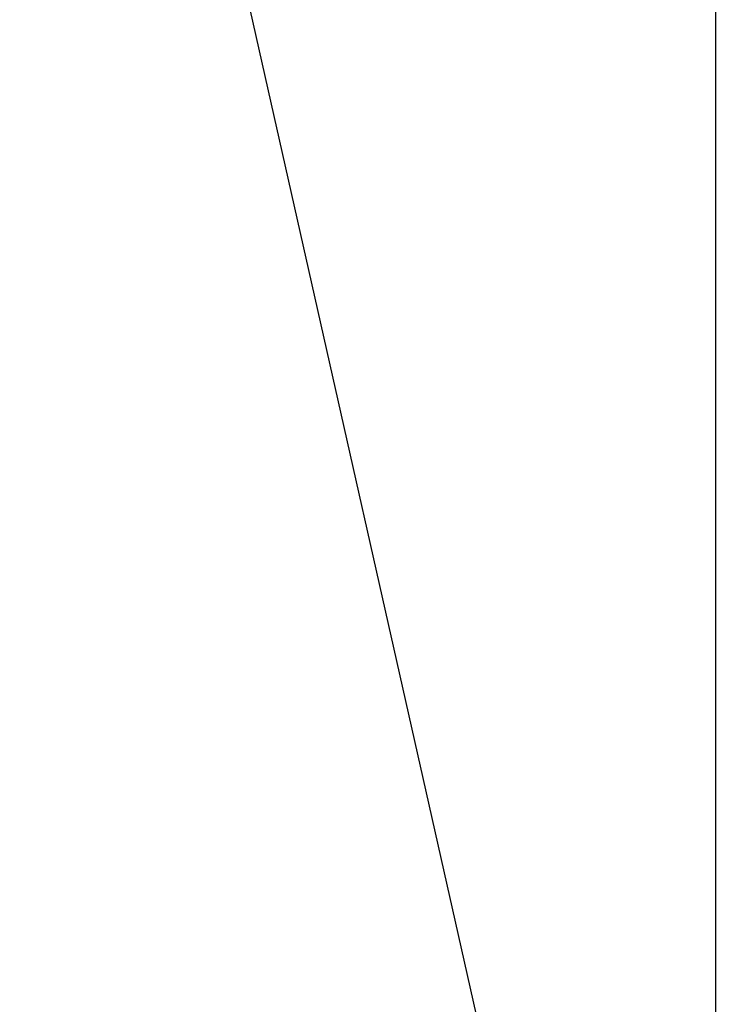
# Model space of a CAD drawing. Header units: millimetres. Extents: x 0 to 1118, y 0 to 864.
# Tile 11 of 256: x 71 to 79, y 341 to 352. Entities that reach past the tile are written whole.
import ezdxf

# ---------------------------------------------------------------- set-up
doc = ezdxf.new("R2010")
doc.units = ezdxf.units.MM
doc.dimstyles.new('SLDDIMSTYLE2', dxfattribs={"dimtxt": 0.18, "dimasz": 0.762, "dimexe": 0, "dimexo": 0.0625, "dimgap": 0, "dimtad": 0, "dimtih": 1, "dimtoh": 1, "dimdec": 0, "dimrnd": 1e-09, "dimzin": 0, "dimdsep": 46, "dimtxsty": 'Standard', "dimblk1": 'DOT', "dimblk2": 'DOT', "dimsah": 1, "dimcen": 0.09, "dimadec": 0, "dimazin": 0, "dimtfac": 0.762, "dimtdec": 0, "dimtofl": 0, "dimtmove": 0, "dimatfit": 3, "dimldrblk": 'DOT', "dimfxl": 1, "dimfrac": 2, "dimtolj": 1, "dimtzin": 0, "dimarcsym": 0})

# ---------------------------------------------------------------- blocks, each defined once
blk = doc.blocks.new('_Dot')
at = {"color": 0, "linetype": 'ByBlock', "lineweight": -2}
blk.add_line((-0.5, 0), (-1, 0), dxfattribs=at)
at = {"color": 0, "linetype": 'ByBlock', "const_width": 0.5}
blk.add_lwpolyline([(-0.25, 0, 1), (0.25, 0, 1)], format="xyb", close=True, dxfattribs=at)

msp = doc.modelspace()

# ---------------------------------------------------------------- linework, layer by layer
at = {"color": 7, "linetype": 'Continuous', "lineweight": 25}
msp.add_line((78.8994, 425.6556), (78.8994, 286.5306), dxfattribs=at)

# ---------------------------------------------------------------- leaders
at = {"color": 7, "linetype": 'Continuous', "lineweight": 0}
msp.add_leader([(86.1772, 295.9157), (40.3495, 499.3252), (46.6995, 499.3252)], dimstyle='SLDDIMSTYLE2', dxfattribs=at)

doc.saveas('drawing.dxf')
